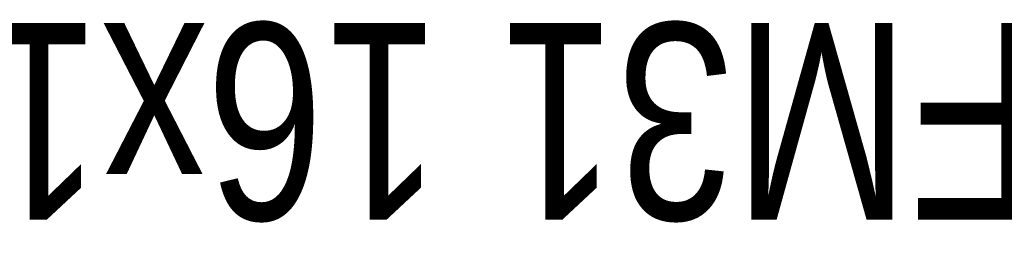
# Model space of a CAD drawing. Header units: millimetres. Extents: x -358 to 1090, y -69 to 356.
# Tile 1 of 7: x -358 to -7, y 278 to 356. Entities that reach past the tile are written whole.
import ezdxf
from ezdxf.enums import TextEntityAlignment as Align

# ---------------------------------------------------------------- set-up
doc = ezdxf.new("R2018")
doc.units = ezdxf.units.MM
doc.layers.add('Обозначение (ГОСТ)', color=7, linetype='Continuous', lineweight=25)
doc.layers.add('Эскизная геометрия (ГОСТ)', color=7, linetype='Continuous', lineweight=50)
doc.styles.get("Standard").update_dxf_attribs({"font": 'GOST Common Italic.ttf'})

# ---------------------------------------------------------------- blocks, each defined once
blk = doc.blocks.new('ГОСТ - Доп. графы 3')
at = {"layer": 'Эскизная геометрия (ГОСТ)'}
for p, q in [((0, 0), (70, 0)), ((70, 0), (70, -14)), ((70, -14), (0, -14))]:
    blk.add_line(p, q, dxfattribs=at)
at = {"layer": 'Обозначение (ГОСТ)', "lineweight": 30, "width": 0.8}
blk.add_attdef('ОБОЗНАЧЕНИЕ', text='', height=5, rotation=180, dxfattribs=at).set_placement((34.94, -6.97), align=Align.MIDDLE_CENTER)

msp = doc.modelspace()

# ---------------------------------------------------------------- block references
ref = msp.add_blockref('ГОСТ - Доп. графы 3', (20, 292))
lines = msp.add_mtext('\\W0.8000;SFM31 16x1', dxfattribs={"layer": 'Обозначение (ГОСТ)', "insert": (54.942, 285.032), "char_height": 70.12484, "attachment_point": 1, "rotation": 180})
ref.add_attrib('ОБОЗНАЧЕНИЕ', '', (54.942, 285.032)).embed_mtext(lines)

doc.saveas('drawing.dxf')
